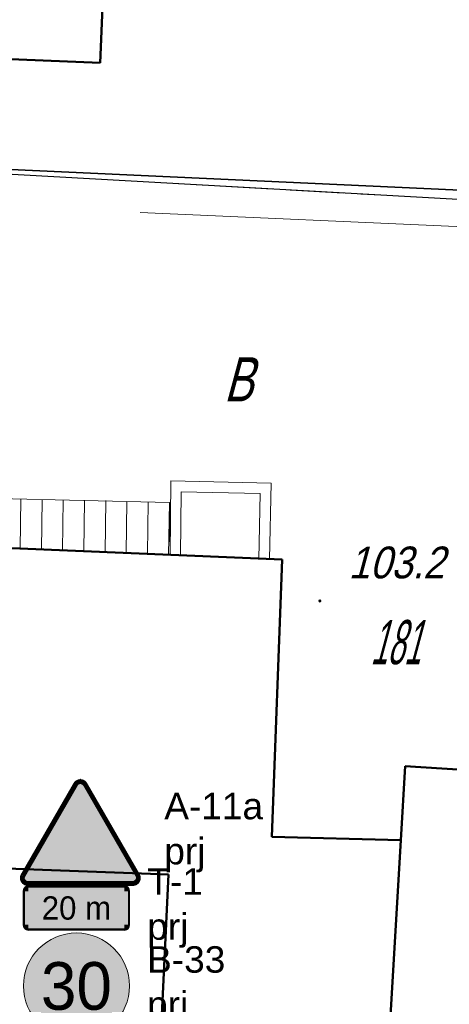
# Model space of a CAD drawing. Extents: x 6530721 to 6531385, y 5978377 to 5979143.
# Tile 105 of 146: x 6530924 to 6530936, y 5978905 to 5978932. Entities that reach past the tile are written whole.
import ezdxf
from ezdxf.enums import TextEntityAlignment as Align

# ---------------------------------------------------------------- set-up
doc = ezdxf.new("R2010")
doc.units = 0
doc.linetypes.add('AB_rokocin 2014-08-13 AC2004$0$l217_500', pattern=[2, 1.5, -0.5])
doc.linetypes.add('AB_rokocin 2014-08-13 AC2004$0$l219_500', pattern=[0])
for name, color, linetype, lineweight in [('AB-wymiarowa', 7, 'Continuous', 30), ('AB_rokocin 2014-08-13 AC2004$0$209-Opis konturu klasyfikacyjnego', 7, 'Continuous', 18), ('AB_rokocin 2014-08-13 AC2004$0$211-Nr działki', 7, 'Continuous', 18), ('AB_rokocin 2014-08-13 AC2004$0$217-Granica konturu klasyfikcyjnego', 7, 'Continuous', 18), ('AB_rokocin 2014-08-13 AC2004$0$219-Linia granicy', 7, 'Continuous', 18), ('AB_rokocin 2014-08-13 AC2004$0$312-Budynek', 7, 'Continuous', 18), ('AB_rokocin 2014-08-13 AC2004$0$320-część budynku wyodrębniona ze względu na liczbę kondygnacji naziemnych (powierzchnia)', 7, 'Continuous', 18), ('AB_rokocin 2014-08-13 AC2004$0$352-schody (powierzchnia)', 7, 'Continuous', 18), ('AB_rokocin 2014-08-13 AC2004$0$354-Taras weranda', 7, 'Continuous', 18), ('AB_rokocin 2014-08-13 AC2004$0$820-Skarpa nieumocniona', 7, 'Continuous', 18), ('AB_rokocin 2014-08-13 AC2004$0$ogrodzenie trwałe (linia)', 7, 'Continuous', 18), ('AB_rokocin 2014-08-13 AC2004$0$punkt wysokościowy naturalny', 7, 'Continuous', 18), ('AB_rokocin 2014-08-13 AC2004$0$punkt wysokościowy naturalny-Atr2', 7, 'Continuous', 18)]:
    doc.layers.add(name, color=color, linetype=linetype, lineweight=lineweight)
for name, color, linetype in [('gaPionowe', 7, 'Continuous'), ('zzz.ga.oz_pion_kontur', 7, 'Continuous'), ('zzz.ga.oz_pion_wypelnienie', 7, 'Continuous'), ('zzz.gaVSDodTekst', 7, 'Continuous'), ('zzz.gaVSDomyslna', 7, 'Continuous'), ('zzz.gaVSNazwa', 7, 'Continuous'), ('zzz.gaVSStan', 7, 'Continuous'), ('zzz.gaVSWielkość', 7, 'Continuous')]:
    doc.layers.add(name, color=color, linetype=linetype)
doc.styles.add('AB_rokocin 2014-08-13 AC2004$0$Standard', font='txt')
doc.styles.add('GA4-ATR-TEXT', font='arial.ttf', dxfattribs={"width": 0.9})
doc.styles.add('GA4-SIGN-TEXT', font='GA_OZ_PION.ttf')
doc.linetypes.add('AB_rokocin 2014-08-13 AC2004$0$902-500', pattern='A,3.75,0,[1,ksztalty.shx,S=0.5,R=0,X=0,Y=0],3.75', length=7.5)

# ---------------------------------------------------------------- blocks, each defined once
blk = doc.blocks.new('z.ga4.A_wyp_0')
at = {"color": 0, "linetype": 'Continuous', "lineweight": 0, "const_width": 30}
blk.add_lwpolyline([(356.5, 15), (-356.5, 15, -0.563712), (-391, 72.1), (-33.8, 690.9, -0.563661), (32.9, 692.3), (390.2, 73.5, -0.577186), (356.5, 15)], format="xyb", close=True, dxfattribs=at)
at = {"color": 0, "linetype": 'Continuous', "lineweight": 0}
blk.add_point((0, 725.4), dxfattribs=at)
blk = doc.blocks.new('z.ga4.A_wyp_1')
at = {"layer": 'zzz.ga.oz_pion_wypelnienie', "linetype": 'ByBlock', "lineweight": 0}
h = blk.add_hatch(color=0, dxfattribs=at)
edge = h.paths.add_edge_path()
edge.add_line((0, 30), (-356.5, 30))
edge.add_arc((-356.5, 54), 24, 211.17906, 270, ccw=False)
edge.add_arc((-356.5, 54), 24, 153.00562, 211.17906, ccw=False)
edge.add_line((-377.9, 64.9), (-20, 684.8))
edge.add_arc((-1.5, 674.1), 21.3, 87.60384, 150, ccw=False)
edge.add_arc((-1.8, 668.2), 27.3, 35.9661, 87.60384, ccw=False)
edge.add_line((20.3, 684.2), (378, 64.6))
edge.add_arc((359.5, 53.9), 21.4, -33.53983, 30.00266, ccw=False)
edge.add_arc((354.7, 57.1), 27.1, 272.94187, 326.46017, ccw=False)
edge.add_line((356.1, 30), (0, 30))
at = {"layer": 'zzz.ga.oz_pion_wypelnienie', "color": 0, "linetype": 'ByBlock', "lineweight": 0}
blk.add_lwpolyline([(0, 30), (-356.5, 30, -0.262443), (-377, 41.6, -0.259425), (-377.9, 64.9), (-20, 684.8, -0.279187), (-0.6, 695.4, -0.229204), (20.3, 684.2), (378, 64.6, -0.284586), (377.4, 42.1, -0.237857), (356.1, 30)], format="xyb", close=True, dxfattribs=at)
blk.add_point((0, 725.4), dxfattribs=at)
blk = doc.blocks.new('z.ga4.A-11a_1')
at = {"linetype": 'Continuous', "lineweight": 0}
blk.add_hatch(color=0, dxfattribs=at).paths.add_polyline_path([(315, 135), (225, 135, -0.168192), (85.9, 183.2), (53.9, 207.1, 0.332503), (-53.9, 207.1), (-85.9, 183.2, -0.168192), (-225, 135), (-315, 135), (-315, 90), (315, 90)])
blk = doc.blocks.new('A-11a-59150818966-vs')
at = {"layer": 'zzz.gaVSDomyslna', "color": 10, "lineweight": 0, "xscale": 0.8333333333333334, "yscale": 0.8333333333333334}
blk.add_blockref('z.ga4.A_wyp_0', (0, 0), dxfattribs=at)
at = {"layer": 'zzz.gaVSDomyslna', "color": 50, "lineweight": 0, "xscale": 0.8333333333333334, "yscale": 0.8333333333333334}
blk.add_blockref('z.ga4.A_wyp_1', (0, 0), dxfattribs=at)
at = {"layer": 'zzz.gaVSDomyslna', "color": 18, "lineweight": 0, "true_color": 0x000000, "xscale": 0.8333333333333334, "yscale": 0.8333333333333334}
blk.add_blockref('z.ga4.A-11a_1', (0, 0), dxfattribs=at)
at = {"layer": 'zzz.gaVSDodTekst', "style": 'GA4-ATR-TEXT', "flags": 1}
blk.add_attdef('AddText', (0, 0), '', height=1, dxfattribs=at)
at = {"layer": 'zzz.gaVSDomyslna', "style": 'GA4-ATR-TEXT', "flags": 1}
for tag in ['Width', 'Height', 'Position', 'Route']:
    blk.add_attdef(tag, (0, 0), '', height=1, dxfattribs=at)
at = {"layer": 'zzz.gaVSNazwa', "style": 'GA4-ATR-TEXT'}
blk.add_attdef('Name', (475, 377.259375), '', height=150, dxfattribs=at)
at = {"layer": 'zzz.gaVSStan', "style": 'GA4-ATR-TEXT'}
blk.add_attdef('State', (475, 122.259375), '', height=150, dxfattribs=at)
at = {"layer": 'zzz.gaVSWielkość', "style": 'GA4-ATR-TEXT', "flags": 1}
blk.add_attdef('Size', (0, 0), '', height=1, dxfattribs=at)
blk = doc.blocks.new('z.ga4.gaBgrCorner')
at = {"layer": 'zzz.ga.oz_pion_wypelnienie'}
blk.add_hatch(color=0, dxfattribs=at).paths.add_polyline_path([(0, 1, 0.414214), (-1, 0), (0, 0)])
at = {"layer": 'zzz.ga.oz_pion_kontur', "color": 0}
blk.add_arc((0, 0), 1, 90, 180, dxfattribs=at)
blk = doc.blocks.new('z.ga4.gaBgrFrame')
blk.add_hatch(color=0).paths.add_polyline_path([(0.5, 1), (-0.5, 1), (-0.5, 0), (0.5, 0)])
at = {"color": 0}
blk.add_line((0.5, 1), (-0.5, 1), dxfattribs=at)
blk = doc.blocks.new('T-1-59150851574-vs')
at = {"layer": 'zzz.gaVSDomyslna', "color": 18, "true_color": 0x000000, "const_width": 10}
blk.add_lwpolyline([(0, 5), (271.3, 5, 0.414214), (296.3, 30), (296.3, 220, 0.414214), (271.3, 245), (-271.3, 245, 0.414214), (-296.3, 220), (-296.3, 30, 0.414214), (-271.3, 5), (0, 5)], format="xyb", dxfattribs=at)
at = {"layer": 'zzz.gaVSDomyslna', "color": 50, "lineweight": 0}
for name, p, xscale, yscale in [('z.ga4.gaBgrCorner', (-271.3, 220), 30, 30), ('z.ga4.gaBgrFrame', (0, 125), 542.563017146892, 125), ('z.ga4.gaBgrFrame', (0, 125), 542.563017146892, -125)]:
    blk.add_blockref(name, p, dxfattribs=dict(at, xscale=xscale, yscale=yscale))
at = {"layer": 'zzz.gaVSDomyslna', "color": 50, "lineweight": 0, "yscale": 30}
for name, p, xscale, rotation in [('z.ga4.gaBgrCorner', (271.3, 220), 30, 270), ('z.ga4.gaBgrFrame', (-271.3, 125), 190, 90), ('z.ga4.gaBgrFrame', (271.3, 125), 190, 270), ('z.ga4.gaBgrCorner', (-271.3, 30), 30, 90), ('z.ga4.gaBgrCorner', (271.3, 30), 30, 180)]:
    blk.add_blockref(name, p, dxfattribs=dict(at, xscale=xscale, rotation=rotation))
at = {"layer": 'zzz.gaVSDodTekst', "style": 'GA4-ATR-TEXT', "flags": 1}
blk.add_attdef('AddText', (0, 0), '', height=1, dxfattribs=at)
at = {"layer": 'zzz.gaVSDomyslna', "color": 18, "true_color": 0x000000, "style": 'GA4-SIGN-TEXT'}
blk.add_text('20 m', height=132, dxfattribs=at).set_placement((0, 59), align=Align.CENTER)
at = {"layer": 'zzz.gaVSDomyslna', "style": 'GA4-ATR-TEXT', "flags": 1}
for tag in ['Width', 'Position', 'Height', 'Route']:
    blk.add_attdef(tag, (0, 0), '', height=1, dxfattribs=at)
at = {"layer": 'zzz.gaVSNazwa', "style": 'GA4-ATR-TEXT'}
blk.add_attdef('Name', (401.3, 200), '', height=150, dxfattribs=at)
at = {"layer": 'zzz.gaVSStan', "style": 'GA4-ATR-TEXT'}
blk.add_attdef('State', (401.3, -55), '', height=150, dxfattribs=at)
at = {"layer": 'zzz.gaVSWielkość', "style": 'GA4-ATR-TEXT', "flags": 1}
blk.add_attdef('Size', (0, 0), '', height=1, dxfattribs=at)
blk = doc.blocks.new('z.ga4.B_wyp_0')
at = {"linetype": 'ByBlock', "lineweight": -2}
h = blk.add_hatch(color=0, dxfattribs=at)
h.paths.add_polyline_path([(-400, 400, 1), (400, 400, 1)])
h.paths.add_polyline_path([(320, 400, -1), (-320, 400, -1)], flags=16)
at = {"color": 0, "linetype": 'ByBlock', "lineweight": -2}
blk.add_circle((0, 400), 400, dxfattribs=at)
blk = doc.blocks.new('z.ga4.B_wyp_1')
at = {"layer": 'zzz.ga.oz_pion_wypelnienie'}
blk.add_hatch(color=0, dxfattribs=at).paths.add_polyline_path([(320, 400, 1), (-320, 400, 1)])
blk = doc.blocks.new('B-33-59150902177-vs')
at = {"layer": 'zzz.gaVSDomyslna', "color": 10, "lineweight": 0, "xscale": 0.75, "yscale": 0.75}
blk.add_blockref('z.ga4.B_wyp_0', (0, 0), dxfattribs=at)
at = {"layer": 'zzz.gaVSDomyslna', "color": 7, "lineweight": 0, "true_color": 0xffffff, "xscale": 0.75, "yscale": 0.75}
blk.add_blockref('z.ga4.B_wyp_1', (0, 0), dxfattribs=at)
at = {"layer": 'zzz.gaVSDodTekst', "style": 'GA4-ATR-TEXT', "flags": 1}
blk.add_attdef('AddText', (0, 0), '', height=1, dxfattribs=at)
at = {"layer": 'zzz.gaVSDomyslna', "color": 18, "true_color": 0x000000, "style": 'GA4-SIGN-TEXT'}
blk.add_text('30', height=270, dxfattribs=at).set_placement((0, 165), align=Align.CENTER)
at = {"layer": 'zzz.gaVSDomyslna', "style": 'GA4-ATR-TEXT', "flags": 1}
for tag in ['Width', 'Position', 'Height', 'Route']:
    blk.add_attdef(tag, (0, 0), '', height=1, dxfattribs=at)
at = {"layer": 'zzz.gaVSNazwa', "style": 'GA4-ATR-TEXT'}
blk.add_attdef('Name', (400, 375), '', height=150, dxfattribs=at)
at = {"layer": 'zzz.gaVSStan', "style": 'GA4-ATR-TEXT'}
blk.add_attdef('State', (400, 120), '', height=150, dxfattribs=at)
at = {"layer": 'zzz.gaVSWielkość', "style": 'GA4-ATR-TEXT', "flags": 1}
blk.add_attdef('Size', (0, 0), '', height=1, dxfattribs=at)
blk = doc.blocks.new('AB_rokocin 2014-08-13 AC2004$0$PW01')
at = {"linetype": 'Continuous', "lineweight": 13}
h = blk.add_hatch(color=0, dxfattribs=at)
edge = h.paths.add_edge_path()
edge.add_arc((0, 0), 0.045, 0, 360)
blk = doc.blocks.new('AB_rokocin 2014-08-13 AC2004')
at = {"layer": 'AB_rokocin 2014-08-13 AC2004$0$217-Granica konturu klasyfikcyjnego', "color": 3, "linetype": 'AB_rokocin 2014-08-13 AC2004$0$l217_500', "lineweight": 18, "flags": 128}
blk.add_lwpolyline([(6530914.02, 5978928.58), (6530937.6, 5978927.26)], dxfattribs=at)
at = {"layer": 'AB_rokocin 2014-08-13 AC2004$0$219-Linia granicy', "color": 92, "linetype": 'AB_rokocin 2014-08-13 AC2004$0$l219_500', "lineweight": 30, "flags": 128}
blk.add_lwpolyline([(6530945.83, 5978926.8), (6530914.02, 5978928.58)], dxfattribs=at)
at = {"layer": 'AB_rokocin 2014-08-13 AC2004$0$312-Budynek', "color": 250, "linetype": 'Continuous', "lineweight": 50, "flags": 128}
for points in [[(6530926.76, 5978934.79), (6530926.61, 5978931.18)], [(6530926.61, 5978931.18), (6530919.69, 5978931.46)], [(6530922.98, 5978917.48), (6530931.76, 5978917.11)], [(6530931.76, 5978917.11), (6530931.47, 5978909.26)], [(6530935.12, 5978909.17), (6530935.24, 5978911.26)], [(6530935.24, 5978911.26), (6530941.33, 5978910.88)], [(6530931.47, 5978909.26), (6530935.12, 5978909.17)], [(6530934.02, 5978890.4), (6530935.12, 5978909.17)], [(6530935.12, 5978909.17), (6530934.02, 5978890.4)], [(6530928.55, 5978908.2), (6530921.16, 5978908.47)], [(6530927.99, 5978896.46), (6530928.55, 5978908.2)]]:
    blk.add_lwpolyline(points, dxfattribs=at)
at = {"layer": 'AB_rokocin 2014-08-13 AC2004$0$320-część budynku wyodrębniona ze względu na liczbę kondygnacji naziemnych (powierzchnia)', "color": 7, "linetype": 'Continuous', "lineweight": 18, "flags": 128}
blk.add_lwpolyline([(6530921.95, 5978934.99), (6530926.76, 5978934.79), (6530926.61, 5978931.18), (6530919.69, 5978931.46), (6530919.84, 5978935.07)], close=True, dxfattribs=at)
at = {"layer": 'AB_rokocin 2014-08-13 AC2004$0$352-schody (powierzchnia)', "color": 252, "linetype": 'Continuous', "lineweight": 18}
for p, q in [((6530928.57, 5978918.73), (6530922.98, 5978918.86)), ((6530924.35, 5978917.42), (6530924.37, 5978918.83)), ((6530924.95, 5978917.39), (6530924.97, 5978918.81)), ((6530925.55, 5978917.37), (6530925.57, 5978918.8)), ((6530926.15, 5978917.35), (6530926.17, 5978918.79)), ((6530926.75, 5978917.32), (6530926.77, 5978918.78)), ((6530927.35, 5978917.3), (6530927.37, 5978918.76)), ((6530927.95, 5978917.27), (6530927.97, 5978918.75)), ((6530928.55, 5978917.24), (6530928.57, 5978918.73)), ((6530928.59, 5978917.24), (6530928.57, 5978918.73)), ((6530922.98, 5978917.48), (6530928.58, 5978917.24))]:
    blk.add_line(p, q, dxfattribs=at)
at = {"layer": 'AB_rokocin 2014-08-13 AC2004$0$354-Taras weranda', "color": 0, "lineweight": 18}
for p, q in [((6530928.59, 5978917.24), (6530928.61, 5978919.34)), ((6530928.61, 5978919.34), (6530931.45, 5978919.28)), ((6530931.45, 5978919.28), (6530931.4, 5978917.12)), ((6530928.89, 5978917.237), (6530928.907, 5978919.033)), ((6530928.907, 5978919.033), (6530931.143, 5978918.986)), ((6530931.143, 5978918.986), (6530931.1, 5978917.127)), ((6530928.59, 5978917.24), (6530928.74, 5978917.239)), ((6530928.89, 5978917.237), (6530928.74, 5978917.239)), ((6530931.1, 5978917.127), (6530931.25, 5978917.123)), ((6530931.4, 5978917.12), (6530931.25, 5978917.123))]:
    blk.add_line(p, q, dxfattribs=at)
at = {"layer": 'AB_rokocin 2014-08-13 AC2004$0$820-Skarpa nieumocniona', "color": 252, "linetype": 'Continuous', "lineweight": 18}
blk.add_line((6530945.16, 5978926.17), (6530927.74, 5978926.94), dxfattribs=at)
at = {"layer": 'AB_rokocin 2014-08-13 AC2004$0$ogrodzenie trwałe (linia)', "color": 252, "linetype": 'AB_rokocin 2014-08-13 AC2004$0$902-500', "lineweight": 35, "flags": 128}
blk.add_lwpolyline([(6530927.5, 5978890.65), (6530927.44, 5978890.21), (6530928, 5978881.02), (6530928.07, 5978879.43), (6530935.74, 5978878.88), (6530937.3, 5978878.79), (6530941.25, 5978878.57), (6530941.67, 5978878.54), (6530942.86, 5978878.23), (6530943.88, 5978897.29), (6530945.2, 5978927.18), (6530913.82, 5978928.63), (6530913.3, 5978919.41), (6530913.25, 5978918.43), (6530913.14, 5978916.06), (6530912.89, 5978907.1), (6530912.55, 5978901.13), (6530913.53, 5978896.63), (6530913.85, 5978895.62), (6530914.57, 5978895.18), (6530915.03, 5978895.24), (6530916.15, 5978891.3), (6530915.57, 5978891.15), (6530915.25, 5978890.62), (6530916, 5978888.41), (6530917.67, 5978886.43), (6530923.38, 5978881.07), (6530925.31, 5978879.27), (6530925.78, 5978881.63), (6530926.97, 5978881.34), (6530928, 5978881.02)], dxfattribs=at)
at = {"layer": 'AB_rokocin 2014-08-13 AC2004$0$punkt wysokościowy naturalny', "color": 7, "linetype": 'Continuous', "lineweight": 13}
blk.add_blockref('AB_rokocin 2014-08-13 AC2004$0$PW01', (6530932.83, 5978915.94), dxfattribs=at)
at = {"layer": 'AB_rokocin 2014-08-13 AC2004$0$209-Opis konturu klasyfikacyjnego', "color": 3, "linetype": 'Continuous', "lineweight": 20, "style": 'AB_rokocin 2014-08-13 AC2004$0$Standard', "oblique": 15, "width": 0.741}
blk.add_text('B', height=1.25, dxfattribs=at).set_placement((6530930.11, 5978921.59))
at = {"layer": 'AB_rokocin 2014-08-13 AC2004$0$211-Nr działki', "color": 92, "linetype": 'Continuous', "lineweight": 30, "style": 'AB_rokocin 2014-08-13 AC2004$0$Standard', "oblique": 15, "width": 0.508}
blk.add_text('181', height=1.25, dxfattribs=at).set_placement((6530934.26, 5978914.15))
at = {"layer": 'AB_rokocin 2014-08-13 AC2004$0$punkt wysokościowy naturalny-Atr2', "color": 252, "linetype": 'ByBlock', "lineweight": 20, "style": 'AB_rokocin 2014-08-13 AC2004$0$Standard', "oblique": 15, "width": 0.9}
blk.add_text('103.2', height=0.9, dxfattribs=at).set_placement((6530933.64, 5978916.58))

msp = doc.modelspace()

# ---------------------------------------------------------------- block references
at = {"layer": 'AB-wymiarowa'}
msp.add_blockref('AB_rokocin 2014-08-13 AC2004', (0, 0), dxfattribs=at)

# ---------------------------------------------------------------- next in the draw order: block references
at = {"layer": 'gaPionowe', "xscale": 0.005, "yscale": 0.005, "zscale": 0.005}
for name, p, values in [('A-11a-59150818966-vs', (6530926.052, 5978907.872), {'Name': 'A-11a', 'State': 'prj'}), ('T-1-59150851574-vs', (6530925.941, 5978906.622), {'Name': 'T-1', 'State': 'prj'}), ('B-33-59150902177-vs', (6530925.941, 5978903.54), {'Name': 'B-33', 'State': 'prj'})]:
    msp.add_blockref(name, p, dxfattribs=at).add_auto_attribs(values)

doc.saveas('drawing.dxf')
